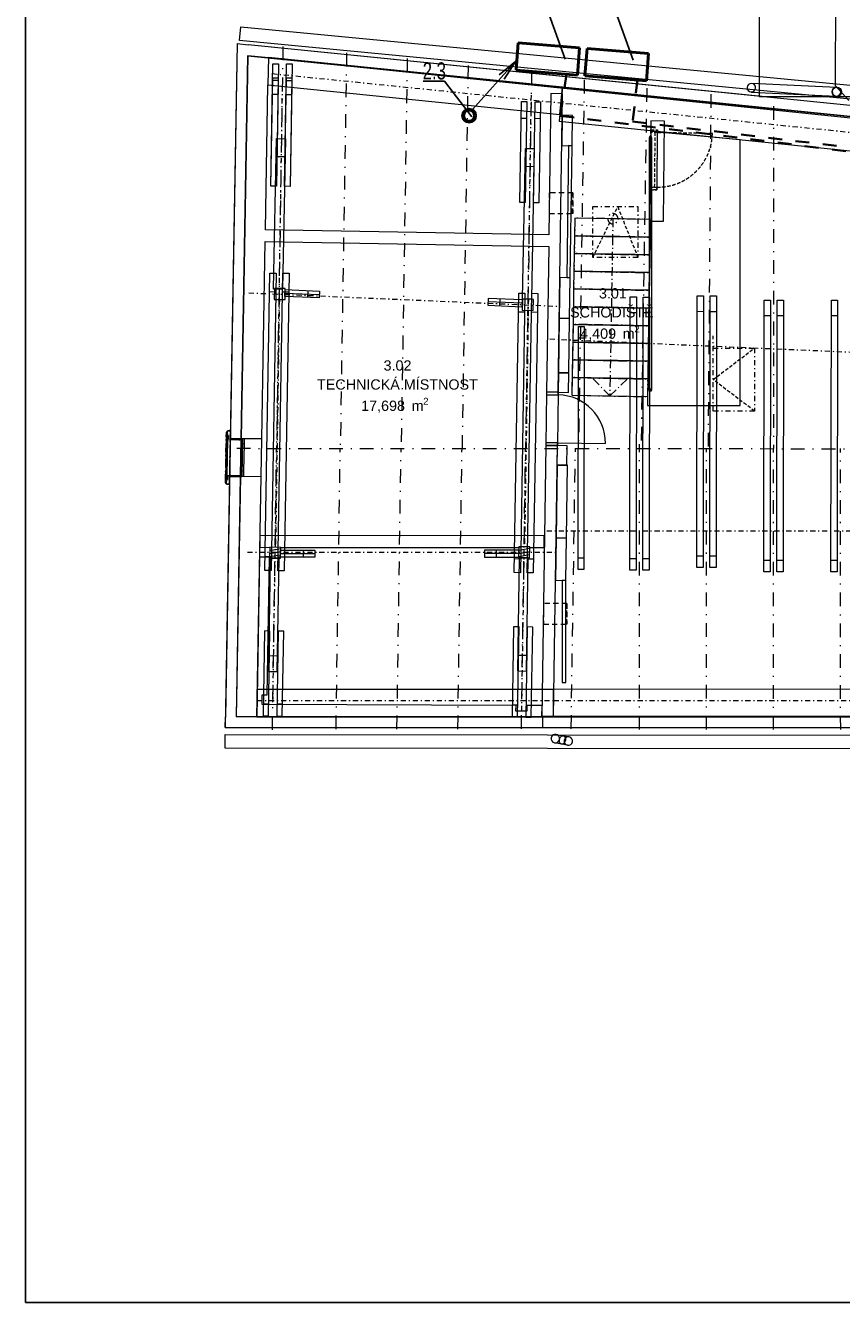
# Model space of a CAD drawing. Header units: millimetres. Extents: x 28262 to 240133, y -152087 to 56534.
# Tile 59 of 107: x 195775 to 207701, y -87529 to -68869. Entities that reach past the tile are written whole.
import ezdxf

# ---------------------------------------------------------------- set-up
doc = ezdxf.new("R2010")
doc.units = ezdxf.units.MM
doc.header["$MEASUREMENT"] = 0
for name, pattern in [('Čerchovaná', [450, 200, -117.5, 15, -117.5]), ('Čerchovaná M', [225, 125, -42.5, 15, -42.5]), ('Čerchovaná S', [175, 75, -42.5, 15, -42.5]), ('čárkovaná 3', [75, 50, -25]), ('Čárkovaná M', [400, 200, -200]), ('Čárkovaná S', [125, 75, -50])]:
    doc.linetypes.add(name, pattern=pattern)
doc.layers.get('0').update_dxf_attribs({"lineweight": 9})
for name, color, linetype, lineweight in [('--písmo', 7, 'Continuous', 25), ('--VZT', 6, 'Continuous', 50), ('--VZT POPIS', 7, 'Continuous', 25), ('--VZT_CHLADIVO', 3, 'Čárkovaná M', 35), ('--VZT_ODVOD', 5, 'Continuous', 50), ('--VZT_POPIS', 7, 'Continuous', 25), ('9._POHLED ZÁPADNÍ_1_2D prvky - obecné', 7, 'Continuous', 9), ('9._POHLED ZÁPADNÍ_1_Interiér - schodiště', 7, 'Continuous', 9), ('9._POHLED ZÁPADNÍ_1_Konstrukce - krov', 9, 'Continuous', 9), ('9._POHLED ZÁPADNÍ_1_Konstrukce - nosné', 9, 'Continuous', 9), ('9._POHLED ZÁPADNÍ_1_LINEA_TABLA', 9, 'Continuous', 9), ('9._POHLED ZÁPADNÍ_1_Nové_3D prvky fasada stavajici', 7, 'Continuous', 9), ('9._POHLED ZÁPADNÍ_1_Nové_Konstrukce - krov', 9, 'Continuous', 9), ('9._POHLED ZÁPADNÍ_1_Nové_Konstrukce - nosné', 7, 'Continuous', 9), ('9._POHLED ZÁPADNÍ_1_Nové_Kresby a obrázky', 9, 'Continuous', 9), ('9._POHLED ZÁPADNÍ_1_Nové_Otvory – Okna', 7, 'Continuous', 9), ('9._POHLED ZÁPADNÍ_1_Nové_Situace - terén', 7, 'Continuous', 9), ('9._POHLED ZÁPADNÍ_1_Nové_VÝTAH VAR 1', 7, 'Continuous', 9), ('9._POHLED ZÁPADNÍ_1_Otvory – Dveře', 7, 'Continuous', 9), ('9._POHLED ZÁPADNÍ_1_Výplně – Řezové', 7, 'Continuous', 9), ('9._POHLED ZÁPADNÍ_1_Zóny', 7, 'Continuous', 9)]:
    doc.layers.add(name, color=color, linetype=linetype, lineweight=lineweight)
doc.styles.add('GENEROVANÝ_STYL_1', font='arial.ttf')
doc.styles.add('styl1', font='arial.ttf', dxfattribs={"width": 0.7, "height": 250})

msp = doc.modelspace()

# ---------------------------------------------------------------- linework, layer by layer
at = {"layer": '--písmo'}
for p, q in [((195775, -57829), (195775, -87529)), ((195775, -87529), (237775, -87529))]:
    msp.add_line(p, q, dxfattribs=at)
at = {"layer": '--VZT'}
for p, q in [((202976, -69121), (202944, -69520)), ((203873, -69194), (202976, -69121)), ((203841, -69592), (203873, -69194)), ((203984, -69205), (203951, -69603)), ((204881, -69277), (203984, -69205)), ((204849, -69676), (204881, -69277)), ((202944, -69520), (203841, -69592)), ((203951, -69603), (204849, -69676))]:
    msp.add_line(p, q, dxfattribs=at)
at = {"layer": '--VZT POPIS'}
msp.add_circle((202258, -70186), 105, dxfattribs=at)
at = {"layer": '--VZT_CHLADIVO'}
for p, q in [((203684, -69580), (203594, -70190)), ((204720, -69656), (204648, -70272)), ((203594, -70190), (215361, -71636)), ((204648, -70272), (208736, -70760))]:
    msp.add_line(p, q, dxfattribs=at)
at = {"layer": '--VZT_ODVOD'}
msp.add_circle((202258, -70186), 80, dxfattribs=at)
at = {"layer": '--VZT_POPIS'}
for p, q in [((203385, -68592), (203663, -69361)), ((204376, -68607), (204654, -69376)), ((202309, -70094), (202937, -69394)), ((202937, -69394), (202700, -69587)), ((202937, -69394), (202771, -69650)), ((201588, -69682), (201897, -69682)), ((201897, -69682), (202298, -70202))]:
    msp.add_line(p, q, dxfattribs=at)
for p, q in [((199325, -69335), (199318, -69736)), ((203625, -69771), (199325, -69335)), ((199318, -69736), (203585, -70169)), ((203625, -69771), (203575, -70268)), ((203585, -70169), (203625, -69771)), ((208392, -70254), (203625, -69771)), ((203575, -70268), (208394, -70756)), ((204915, -70263), (204899, -71726)), ((205115, -70265), (204915, -70263)), ((205099, -71728), (205115, -70265)), ((203805, -71683), (203800, -71942)), ((204915, -71702), (203805, -71683)), ((204899, -71726), (205099, -71728)), ((204910, -71961), (204915, -71702)), ((203800, -71942), (203796, -72201)), ((203800, -71942), (204910, -71961)), ((204910, -71961), (203800, -71942)), ((204905, -72220), (204910, -71961)), ((203796, -72201), (203791, -72460)), ((203796, -72201), (204905, -72220)), ((204905, -72220), (203796, -72201)), ((204901, -72479), (204905, -72220)), ((203791, -72460), (203786, -72718)), ((203791, -72460), (204901, -72479)), ((204901, -72479), (203791, -72460)), ((204896, -72738), (204901, -72479)), ((199412, -72711), (199409, -72871)), ((199572, -72713), (199412, -72711)), ((199569, -72873), (199572, -72713)), ((203786, -72718), (203782, -72977)), ((203786, -72718), (204896, -72738)), ((204896, -72738), (203786, -72718)), ((204892, -72997), (204896, -72738)), ((199409, -72871), (199569, -72873)), ((203037, -72868), (203034, -73028)), ((203197, -72871), (203037, -72868)), ((203194, -73031), (203197, -72871)), ((203034, -73028), (203194, -73031)), ((203782, -72977), (203777, -73236)), ((203782, -72977), (204892, -72997)), ((204892, -72997), (203782, -72977)), ((204887, -73256), (204892, -72997)), ((203777, -73236), (203773, -73495)), ((203777, -73236), (204887, -73256)), ((204887, -73256), (203777, -73236)), ((204883, -73515), (204887, -73256)), ((203773, -73495), (203768, -73754)), ((203773, -73495), (204883, -73515)), ((204883, -73515), (203773, -73495)), ((204878, -73774), (204883, -73515)), ((203768, -73754), (203764, -74013)), ((203768, -73754), (204878, -73774)), ((204878, -73774), (203768, -73754)), ((204873, -74033), (204878, -73774)), ((203764, -74013), (203759, -74272)), ((203764, -74013), (204873, -74033)), ((204873, -74033), (203764, -74013)), ((204869, -74292), (204873, -74033)), ((203759, -74272), (204869, -74292)), ((198710, -74811), (198709, -74821)), ((198709, -74821), (198716, -74830)), ((198716, -74802), (198710, -74811)), ((198726, -74799), (198716, -74802)), ((198727, -74792), (198726, -74799)), ((198770, -74793), (198727, -74792)), ((198768, -74907), (198770, -74793)), ((198716, -74830), (198726, -74834)), ((198726, -74834), (198725, -74859)), ((198725, -74859), (198737, -74859)), ((198736, -74907), (198727, -74907)), ((198727, -74907), (198727, -74919)), ((198727, -74919), (198945, -74923)), ((198737, -74859), (198736, -74907)), ((198945, -74910), (198768, -74907)), ((198945, -74923), (198945, -74910)), ((198703, -75532), (198697, -75541)), ((198697, -75541), (198697, -75552)), ((198697, -75552), (198703, -75561)), ((198714, -75529), (198703, -75532)), ((198703, -75561), (198713, -75564)), ((198713, -75564), (198713, -75571)), ((198713, -75571), (198756, -75572)), ((198726, -75505), (198714, -75504)), ((198714, -75504), (198714, -75529)), ((198936, -75448), (198717, -75444)), ((198717, -75444), (198717, -75457)), ((198717, -75457), (198726, -75457)), ((198726, -75457), (198726, -75505)), ((198756, -75572), (198758, -75457)), ((198758, -75457), (198936, -75460)), ((198936, -75460), (198936, -75448)), ((199345, -76491), (199343, -76651)), ((199505, -76494), (199345, -76491)), ((199503, -76654), (199505, -76494)), ((202985, -76485), (202982, -76645)), ((203145, -76487), (202985, -76485)), ((203142, -76647), (203145, -76487)), ((199343, -76651), (199503, -76654)), ((202982, -76645), (203142, -76647)), ((203491, -78569), (199154, -78570)), ((199154, -78570), (199154, -78970)), ((203491, -78969), (203491, -78569)), ((199154, -78970), (203491, -78969)), ((219017, -78967), (203331, -78967)), ((203331, -78967), (203331, -79127)), ((219017, -78967), (203331, -78967)), ((203331, -78967), (203331, -79127)), ((203331, -79127), (219017, -79127)), ((203331, -79127), (219017, -79127))]:
    msp.add_line(p, q)
at = {"layer": '9._POHLED ZÁPADNÍ_1_2D prvky - obecné', "linetype": 'Continuous'}
for p, q in [((199025, -69305), (208307, -70269)), ((199155, -78972), (218846, -78966))]:
    msp.add_line(p, q, dxfattribs=at)
at = {"layer": '9._POHLED ZÁPADNÍ_1_2D prvky - obecné', "linetype": 'Čerchovaná'}
msp.add_line((198861, -75047), (218979, -75060), dxfattribs=at)
at = {"layer": '9._POHLED ZÁPADNÍ_1_Interiér - schodiště', "linetype": 'Čerchovaná M'}
for p, q in [((203805, -71683), (203800, -71942)), ((204915, -71702), (203805, -71683)), ((204360, -71692), (204355, -71951)), ((204360, -71692), (204355, -71951)), ((204910, -71961), (204915, -71702)), ((203800, -71942), (203796, -72201)), ((203800, -71942), (204910, -71961)), ((204910, -71961), (203800, -71942)), ((204355, -71951), (204319, -74023)), ((204355, -71951), (204319, -74023)), ((204905, -72220), (204910, -71961)), ((203796, -72201), (203791, -72460)), ((203796, -72201), (204905, -72220)), ((204905, -72220), (203796, -72201)), ((204901, -72479), (204905, -72220)), ((203791, -72460), (203786, -72718)), ((203791, -72460), (204901, -72479)), ((204901, -72479), (203791, -72460)), ((204896, -72738), (204901, -72479)), ((203786, -72718), (203782, -72977)), ((203786, -72718), (204896, -72738)), ((204896, -72738), (203786, -72718)), ((204892, -72997), (204896, -72738)), ((203782, -72977), (203777, -73236)), ((203782, -72977), (204892, -72997)), ((204892, -72997), (203782, -72977)), ((204887, -73256), (204892, -72997)), ((203777, -73236), (203773, -73495)), ((203777, -73236), (204887, -73256)), ((204887, -73256), (203777, -73236)), ((204883, -73515), (204887, -73256)), ((203773, -73495), (203768, -73754)), ((203773, -73495), (204883, -73515)), ((204883, -73515), (203773, -73495)), ((204878, -73774), (204883, -73515)), ((203768, -73754), (203764, -74013)), ((203768, -73754), (204878, -73774)), ((204878, -73774), (203768, -73754)), ((204873, -74033), (204878, -73774)), ((203764, -74013), (203759, -74272)), ((203764, -74013), (204873, -74033)), ((204873, -74033), (203764, -74013)), ((204314, -74282), (204068, -74028)), ((204314, -74282), (204068, -74028)), ((204319, -74023), (204314, -74282)), ((204319, -74023), (204314, -74282)), ((204568, -74036), (204314, -74282)), ((204568, -74036), (204314, -74282)), ((204869, -74292), (204873, -74033)), ((203759, -74272), (204869, -74292))]:
    msp.add_line(p, q, dxfattribs=at)
for start, end in [(0, 180), (0, 180), (180, 0), (180, 0)]:
    msp.add_arc((204360, -71692), 75, start, end, dxfattribs=at)
at = {"layer": '9._POHLED ZÁPADNÍ_1_Konstrukce - krov', "linetype": 'Čerchovaná'}
for p, q in [((199537, -69176), (199444, -75050)), ((200467, -69266), (200375, -75048)), ((201355, -69351), (201264, -75049)), ((202244, -69453), (202155, -75049)), ((203172, -69534), (203084, -75044)), ((199383, -79160), (199445, -75050)), ((200313, -79151), (200375, -75048)), ((201203, -79151), (201264, -75048)), ((202093, -79152), (202155, -75049)), ((203022, -79147), (203084, -75044))]:
    msp.add_line(p, q, dxfattribs=at)
at = {"layer": '9._POHLED ZÁPADNÍ_1_Konstrukce - krov', "linetype": 'Continuous'}
for p, q in [((199361, -71214), (199391, -69426)), ((199391, -69426), (199471, -69427)), ((199471, -69427), (199441, -71216)), ((199561, -71218), (199591, -69429)), ((199591, -69429), (199671, -69430)), ((199671, -69430), (199641, -71219)), ((199361, -71214), (199388, -69631)), ((199467, -69673), (199387, -69672)), ((199388, -69631), (199468, -69632)), ((199468, -69632), (199441, -71216)), ((199561, -71218), (199588, -69634)), ((199667, -69677), (199587, -69675)), ((199588, -69634), (199667, -69635)), ((199667, -69635), (199641, -71219)), ((199463, -69878), (199383, -69877)), ((199663, -69882), (199583, -69880)), ((202998, -71454), (203022, -69979)), ((203022, -69979), (203102, -69980)), ((203102, -69980), (203078, -71456)), ((203198, -71458), (203222, -69982)), ((203222, -69982), (203302, -69983)), ((203302, -69983), (203278, -71459)), ((203098, -70226), (203018, -70225)), ((203298, -70230), (203218, -70228)), ((199401, -72720), (199444, -70520)), ((199444, -70520), (199574, -70523)), ((199574, -70523), (199531, -72722)), ((203038, -72864), (203081, -70665)), ((203081, -70665), (203211, -70667)), ((203211, -70667), (203168, -72867)), ((199569, -70788), (199439, -70785)), ((203206, -70932), (203076, -70930)), ((199441, -71216), (199361, -71214)), ((199441, -71216), (199361, -71214)), ((199441, -71216), (199361, -71214)), ((199441, -71216), (199361, -71214)), ((199641, -71219), (199561, -71218)), ((199641, -71219), (199561, -71218)), ((199641, -71219), (199561, -71218)), ((199641, -71219), (199561, -71218)), ((203078, -71456), (202998, -71454)), ((203078, -71456), (202998, -71454)), ((203278, -71459), (203198, -71458)), ((203278, -71459), (203198, -71458)), ((199275, -76833), (199347, -72485)), ((199347, -72485), (199437, -72486)), ((199437, -72486), (199365, -76834)), ((199465, -76836), (199537, -72488)), ((199537, -72488), (199627, -72489)), ((199627, -72489), (199555, -76837)), ((199432, -72763), (199342, -72762)), ((199531, -72722), (199401, -72720)), ((199412, -72711), (199409, -72871)), ((199572, -72713), (199412, -72711)), ((199622, -72767), (199532, -72765)), ((199567, -72828), (199571, -72728)), ((199569, -72873), (199572, -72713)), ((199571, -72728), (200071, -72750)), ((199901, -72743), (199897, -72843)), ((200071, -72750), (200066, -72850)), ((199409, -72871), (199569, -72873)), ((200066, -72850), (199567, -72828)), ((199569, -72778), (200068, -72800)), ((202537, -72857), (202533, -72957)), ((202533, -72957), (203032, -72978)), ((203035, -72928), (202535, -72907)), ((203037, -72878), (202537, -72857)), ((202707, -72864), (202703, -72964)), ((202917, -76863), (202984, -72779)), ((202984, -72779), (203074, -72780)), ((203074, -72780), (203007, -76865)), ((203032, -72978), (203037, -72878)), ((203037, -72868), (203034, -73028)), ((203197, -72871), (203037, -72868)), ((203168, -72867), (203038, -72864)), ((203107, -76866), (203174, -72782)), ((203174, -72782), (203264, -72783)), ((203194, -73031), (203197, -72871)), ((203264, -72783), (203196, -76868)), ((203069, -73057), (202979, -73056)), ((203034, -73028), (203194, -73031)), ((203259, -73061), (203169, -73059)), ((199345, -76491), (199343, -76651)), ((199505, -76494), (199345, -76491)), ((199503, -76654), (199505, -76494)), ((202985, -76485), (202982, -76645)), ((203145, -76487), (202985, -76485)), ((203142, -76647), (203145, -76487)), ((199368, -76634), (199278, -76633)), ((199351, -76652), (199325, -78307)), ((199343, -76651), (199503, -76654)), ((199481, -76654), (199351, -76652)), ((199455, -78309), (199481, -76654)), ((199558, -76637), (199468, -76636)), ((199503, -76536), (200003, -76536)), ((199503, -76636), (199503, -76536)), ((199503, -76586), (200003, -76586)), ((200003, -76636), (199503, -76636)), ((199833, -76536), (199833, -76636)), ((200003, -76536), (200003, -76636)), ((202985, -76536), (202485, -76536)), ((202485, -76536), (202485, -76636)), ((202985, -76586), (202485, -76586)), ((202485, -76636), (202985, -76636)), ((202654, -76536), (202654, -76636)), ((203010, -76665), (202920, -76663)), ((202990, -76646), (202965, -78300)), ((202982, -76645), (203142, -76647)), ((202985, -76636), (202985, -76536)), ((203120, -76648), (202990, -76646)), ((203095, -78302), (203120, -76648)), ((203200, -76668), (203110, -76666)), ((199365, -76834), (199275, -76833)), ((199555, -76837), (199465, -76836)), ((203007, -76865), (202917, -76863)), ((203196, -76868), (203107, -76866)), ((199268, -77716), (199248, -78955)), ((199348, -77718), (199268, -77716)), ((199348, -77718), (199268, -77716)), ((199328, -78956), (199348, -77718)), ((199468, -77720), (199448, -78958)), ((199548, -77721), (199468, -77720)), ((199548, -77721), (199468, -77720)), ((199528, -78959), (199548, -77721)), ((202909, -77655), (202887, -78971)), ((202989, -77657), (202909, -77655)), ((202989, -77657), (202909, -77655)), ((202967, -78973), (202989, -77657)), ((203109, -77658), (203087, -78975)), ((203189, -77660), (203109, -77658)), ((203189, -77660), (203109, -77658)), ((203167, -78976), (203189, -77660)), ((199459, -78082), (199329, -78080)), ((203098, -78076), (202968, -78074)), ((199325, -78307), (199455, -78309)), ((202965, -78300), (203095, -78302)), ((199331, -78785), (199251, -78783)), ((199531, -78788), (199451, -78787)), ((202970, -78801), (202890, -78800)), ((203170, -78804), (203090, -78803)), ((199248, -78955), (199328, -78956)), ((199448, -78958), (199528, -78959)), ((202887, -78971), (202967, -78973)), ((203087, -78975), (203167, -78976))]:
    msp.add_line(p, q, dxfattribs=at)
at = {"layer": '9._POHLED ZÁPADNÍ_1_Konstrukce - krov', "linetype": 'Čerchovaná S'}
for p, q in [((199376, -69570), (203678, -70007)), ((199526, -69756), (199386, -78755)), ((203163, -69888), (203023, -78887)), ((199037, -72775), (203581, -72972)), ((199485, -72872), (199429, -76492)), ((203125, -72866), (203068, -76485)), ((199019, -76566), (203525, -76566)), ((199160, -78734), (203495, -78734))]:
    msp.add_line(p, q, dxfattribs=at)
at = {"layer": '9._POHLED ZÁPADNÍ_1_Konstrukce - nosné', "linetype": 'Continuous'}
for p, q in [((199025, -69305), (198927, -74903)), ((199025, -69305), (199325, -69335)), ((199325, -69335), (199318, -69736)), ((199325, -69335), (199318, -69736)), ((203625, -69771), (199325, -69335)), ((199281, -71854), (199318, -69736)), ((199318, -69736), (203585, -70169)), ((203454, -69863), (203424, -71927)), ((203624, -69865), (203454, -69863)), ((203561, -74227), (203624, -69865)), ((203620, -70179), (203613, -70623)), ((203770, -70181), (203620, -70179)), ((203763, -70625), (203770, -70181)), ((204915, -70263), (204899, -71726)), ((205099, -71728), (205115, -70265)), ((203613, -70623), (203763, -70625)), ((199227, -74908), (199278, -72024)), ((199278, -72024), (203422, -72097)), ((203424, -71927), (199281, -71854)), ((203422, -72097), (203391, -74225)), ((203585, -72551), (203576, -73146)), ((203735, -72554), (203585, -72551)), ((203726, -73148), (203735, -72554)), ((203576, -73146), (203726, -73148)), ((203565, -73943), (203561, -74227)), ((203715, -73945), (203565, -73943)), ((203710, -74229), (203715, -73945)), ((203561, -74227), (203391, -74225)), ((203561, -74227), (203710, -74229)), ((203379, -75005), (203321, -78969)), ((203549, -75007), (203379, -75005)), ((203491, -78971), (203549, -75007)), ((203543, -75007), (203539, -75291)), ((203693, -75009), (203543, -75007)), ((203689, -75293), (203693, -75009)), ((203539, -75291), (203689, -75293)), ((198917, -75453), (198855, -78969)), ((199155, -78974), (199217, -75458)), ((203357, -76328), (199199, -76323)), ((199199, -76323), (199199, -76493)), ((199199, -76493), (199345, -76494)), ((199505, -76494), (202985, -76498)), ((203145, -76498), (203357, -76498)), ((203357, -76498), (203357, -76328)), ((203530, -76357), (203521, -76974)), ((203680, -76360), (203530, -76357)), ((203671, -76977), (203680, -76360)), ((203521, -76974), (203671, -76977)), ((203491, -78569), (199154, -78570)), ((199155, -78974), (198855, -78969)), ((199154, -78970), (203491, -78969)), ((203321, -78969), (203491, -78971))]:
    msp.add_line(p, q, dxfattribs=at)
at = {"layer": '9._POHLED ZÁPADNÍ_1_Konstrukce - nosné', "linetype": 'čárkovaná 3'}
for p, q in [((204904, -71270), (204914, -70390)), ((204914, -70390), (205014, -70391)), ((204914, -70430), (204914, -70390)), ((204914, -70390), (205014, -70391)), ((204914, -70390), (205014, -70391)), ((205014, -70431), (204914, -70430)), ((204974, -70431), (204965, -71231)), ((205014, -70431), (204974, -70431)), ((205004, -71271), (205014, -70391)), ((205005, -71231), (205014, -70431)), ((205014, -70391), (205014, -70431)), ((205014, -70431), (205814, -70440)), ((204904, -71270), (204905, -71230)), ((205004, -71271), (204904, -71270)), ((204904, -71270), (205004, -71271)), ((204904, -71270), (205004, -71271)), ((204905, -71230), (205005, -71231)), ((204965, -71231), (205005, -71231)), ((205005, -71231), (205004, -71271))]:
    msp.add_line(p, q, dxfattribs=at)
msp.add_arc((205014, -70431), 800, 269.3523, 359.3523, dxfattribs=at)
at = {"layer": '9._POHLED ZÁPADNÍ_1_LINEA_TABLA', "linetype": 'Continuous'}
for p, q in [((204914, -70415), (204867, -74420)), ((206220, -70538), (204914, -70415)), ((206220, -74420), (206220, -70538)), ((204867, -74420), (206220, -74420))]:
    msp.add_line(p, q, dxfattribs=at)
at = {"layer": '9._POHLED ZÁPADNÍ_1_Nové_3D prvky fasada stavajici', "linetype": 'Continuous'}
for p, q in [((207631, -69775), (206386, -69715)), ((207631, -69775), (206386, -69715)), ((206380, -69840), (207625, -69900)), ((206380, -69840), (207625, -69900))]:
    msp.add_line(p, q, dxfattribs=at)
for centre, start, end in [((206383, -69777), 87.2292, 267.2292), ((206383, -69777), 87.2292, 267.2292), ((206383, -69777), 87.2292, 267.2292), ((206383, -69777), 267.2292, 87.2292), ((206383, -69777), 267.2292, 87.2292), ((206383, -69777), 267.2292, 87.2292), ((207628, -69837), 87.2292, 267.2292), ((207628, -69837), 87.2292, 267.2292), ((207628, -69837), 87.2292, 267.2292), ((207628, -69837), 267.2292, 87.2292), ((207628, -69837), 267.2292, 87.2292), ((207628, -69837), 267.2292, 87.2292)]:
    msp.add_arc(centre, 62.5, start, end, dxfattribs=at)
at = {"layer": '9._POHLED ZÁPADNÍ_1_Nové_Konstrukce - krov', "linetype": 'Continuous'}
for p, q in [((207654, -60056), (207609, -69744)), ((198901, -69087), (198920, -68888)), ((198920, -68888), (207881, -69746)), ((208084, -69967), (198901, -69087)), ((207609, -69744), (207808, -69965)), ((204609, -76827), (204614, -72835)), ((204614, -72835), (204704, -72835)), ((204704, -72835), (204699, -76827)), ((204799, -76827), (204804, -72836)), ((204804, -72836), (204894, -72836)), ((204894, -72836), (204889, -76827)), ((205588, -76788), (205593, -72818)), ((205593, -72818), (205683, -72819)), ((205683, -72819), (205678, -76788)), ((205778, -76789), (205783, -72819)), ((205783, -72819), (205873, -72819)), ((205873, -72819), (205868, -76789)), ((206567, -76851), (206573, -72881)), ((206573, -72881), (206663, -72881)), ((206663, -72881), (206657, -76851)), ((206757, -76851), (206763, -72881)), ((206763, -72881), (206853, -72881)), ((206853, -72881), (206847, -76851)), ((207547, -76851), (207553, -72881)), ((207553, -72881), (207643, -72881)), ((207643, -72881), (207637, -76851)), ((204704, -73066), (204614, -73066)), ((204894, -73067), (204804, -73067)), ((205683, -73050), (205593, -73049)), ((205873, -73050), (205783, -73050)), ((206662, -73112), (206572, -73112)), ((206852, -73112), (206762, -73112)), ((207642, -73112), (207552, -73112)), ((203853, -76818), (203858, -73268)), ((203853, -76818), (203858, -73268)), ((203858, -73268), (203938, -73268)), ((203858, -73268), (203938, -73268)), ((203938, -73268), (203933, -76818)), ((203938, -73268), (203933, -76818)), ((203938, -73435), (203858, -73435)), ((198709, -74821), (198697, -75541)), ((198710, -74811), (198709, -74821)), ((198710, -74811), (198709, -74821)), ((198709, -74821), (198716, -74830)), ((198709, -74821), (198716, -74830)), ((198716, -74802), (198710, -74811)), ((198716, -74802), (198710, -74811)), ((198726, -74799), (198716, -74802)), ((198726, -74799), (198716, -74802)), ((198727, -74792), (198726, -74799)), ((198727, -74792), (198726, -74799)), ((198727, -74792), (198770, -74793)), ((198770, -74793), (198727, -74792)), ((198770, -74793), (198768, -74907)), ((198768, -74907), (198770, -74793)), ((198725, -74859), (198714, -75504)), ((198716, -74830), (198726, -74834)), ((198716, -74830), (198726, -74834)), ((198727, -74919), (198717, -75444)), ((198726, -74834), (198725, -74859)), ((198726, -74834), (198725, -74859)), ((198725, -74859), (198737, -74859)), ((198725, -74859), (198737, -74859)), ((198727, -74907), (198727, -74919)), ((198727, -74907), (198736, -74907)), ((198727, -74907), (198727, -74919)), ((198736, -74907), (198727, -74907)), ((198727, -74919), (198945, -74923)), ((198727, -74919), (198945, -74923)), ((198737, -74859), (198736, -74907)), ((198737, -74859), (198736, -74907)), ((198768, -74907), (198945, -74910)), ((198945, -74910), (198768, -74907)), ((198945, -74923), (198936, -75448)), ((198945, -74910), (198945, -74923)), ((198945, -74923), (198945, -74910)), ((198697, -75541), (198703, -75532)), ((198703, -75532), (198697, -75541)), ((198697, -75552), (198697, -75541)), ((198697, -75541), (198697, -75552)), ((198703, -75561), (198697, -75552)), ((198697, -75552), (198703, -75561)), ((198703, -75532), (198714, -75529)), ((198714, -75529), (198703, -75532)), ((198713, -75564), (198703, -75561)), ((198703, -75561), (198713, -75564)), ((198713, -75571), (198713, -75564)), ((198713, -75564), (198713, -75571)), ((198756, -75572), (198713, -75571)), ((198713, -75571), (198756, -75572)), ((198714, -75504), (198726, -75505)), ((198714, -75529), (198714, -75504)), ((198714, -75504), (198714, -75529)), ((198714, -75504), (198726, -75505)), ((198717, -75444), (198936, -75448)), ((198717, -75457), (198717, -75444)), ((198717, -75444), (198717, -75457)), ((198717, -75444), (198936, -75448)), ((198726, -75457), (198717, -75457)), ((198717, -75457), (198726, -75457)), ((198726, -75505), (198726, -75457)), ((198726, -75457), (198726, -75505)), ((198758, -75457), (198756, -75572)), ((198758, -75457), (198756, -75572)), ((198936, -75460), (198758, -75457)), ((198758, -75457), (198936, -75460)), ((198936, -75448), (198936, -75460)), ((198936, -75448), (198936, -75460)), ((203933, -76651), (203853, -76651)), ((204699, -76660), (204609, -76660)), ((204889, -76660), (204799, -76660)), ((205678, -76622), (205588, -76622)), ((205868, -76622), (205778, -76622)), ((206658, -76684), (206568, -76684)), ((206848, -76685), (206758, -76685)), ((207638, -76684), (207548, -76684)), ((203933, -76818), (203853, -76818)), ((203933, -76818), (203853, -76818)), ((204699, -76827), (204609, -76827)), ((204889, -76827), (204799, -76827)), ((205678, -76788), (205588, -76788)), ((205868, -76789), (205778, -76789)), ((206657, -76851), (206567, -76851)), ((206847, -76851), (206757, -76851)), ((207637, -76851), (207547, -76851)), ((198694, -79428), (198694, -79228)), ((198694, -79228), (219198, -79248)), ((203530, -79227), (203634, -79247)), ((203530, -79227), (203721, -79264)), ((203530, -79227), (203721, -79264)), ((203578, -79311), (203579, -79300)), ((203579, -79300), (203582, -79290)), ((203582, -79290), (203586, -79280)), ((203586, -79280), (203591, -79271)), ((203591, -79271), (203597, -79263)), ((203597, -79263), (203604, -79256)), ((203604, -79256), (203611, -79251)), ((203611, -79251), (203619, -79248)), ((203619, -79248), (203627, -79247)), ((203627, -79247), (203634, -79247)), ((203634, -79247), (203642, -79250)), ((203642, -79250), (203648, -79254)), ((203648, -79254), (203654, -79260)), ((203654, -79260), (203659, -79267)), ((203659, -79267), (203663, -79276)), ((203663, -79276), (203666, -79285)), ((203666, -79285), (203667, -79295)), ((203667, -79295), (203667, -79306)), ((219197, -79448), (198694, -79428)), ((203610, -79370), (203506, -79350)), ((203697, -79387), (203506, -79350)), ((203697, -79387), (203506, -79350)), ((203578, -79322), (203578, -79311)), ((203579, -79332), (203578, -79322)), ((203581, -79342), (203579, -79332)), ((203585, -79350), (203581, -79342)), ((203590, -79357), (203585, -79350)), ((203596, -79363), (203590, -79357)), ((203603, -79367), (203596, -79363)), ((203610, -79370), (203603, -79367)), ((203618, -79370), (203610, -79370)), ((203626, -79369), (203618, -79370)), ((203634, -79366), (203626, -79369)), ((203641, -79361), (203634, -79366)), ((203648, -79354), (203641, -79361)), ((203654, -79346), (203648, -79354)), ((203659, -79337), (203654, -79346)), ((203663, -79327), (203659, -79337)), ((203666, -79317), (203663, -79327)), ((203667, -79306), (203666, -79317))]:
    msp.add_line(p, q, dxfattribs=at)
at = {"layer": '9._POHLED ZÁPADNÍ_1_Nové_Konstrukce - krov', "linetype": 'Čerchovaná'}
for p, q in [((203941, -69663), (203856, -75043)), ((204854, -69782), (204771, -75059)), ((205792, -69872), (205750, -75051)), ((206707, -70046), (206707, -75052)), ((204750, -79154), (204747, -74988)), ((203750, -79146), (203812, -75043)), ((205730, -79154), (205727, -75051)), ((206709, -79156), (206707, -75052)), ((207689, -79156), (207687, -75052))]:
    msp.add_line(p, q, dxfattribs=at)
at = {"layer": '9._POHLED ZÁPADNÍ_1_Nové_Konstrukce - krov', "linetype": 'Čerchovaná S'}
for p, q in [((203678, -70007), (207862, -70431)), ((203436, -73449), (218717, -74114)), ((203394, -76254), (218717, -76253)), ((203495, -78734), (218845, -78734))]:
    msp.add_line(p, q, dxfattribs=at)
at = {"layer": '9._POHLED ZÁPADNÍ_1_Nové_Konstrukce - krov', "linetype": 'Čerchovaná M'}
for p, q in [((198697, -75552), (198710, -74811)), ((198710, -74811), (198709, -74821)), ((198709, -74821), (198716, -74830)), ((198716, -74802), (198710, -74811)), ((198716, -74802), (198710, -74811)), ((198713, -75571), (198727, -74792)), ((198726, -74799), (198716, -74802)), ((198726, -74799), (198716, -74802)), ((198727, -74792), (198726, -74799)), ((198770, -74793), (198727, -74792)), ((198770, -74793), (198727, -74792)), ((198756, -75572), (198770, -74793)), ((198768, -74907), (198770, -74793)), ((198716, -74830), (198726, -74834)), ((198726, -74834), (198725, -74859)), ((198725, -74859), (198737, -74859)), ((198736, -74907), (198727, -74907)), ((198727, -74907), (198727, -74919)), ((198727, -74919), (198945, -74923)), ((198737, -74859), (198736, -74907)), ((198945, -74910), (198768, -74907)), ((198945, -74910), (198768, -74907)), ((198936, -75460), (198945, -74910)), ((198945, -74923), (198945, -74910)), ((198697, -75541), (198703, -75532)), ((198697, -75552), (198697, -75541)), ((198703, -75561), (198697, -75552)), ((198703, -75561), (198697, -75552)), ((198703, -75532), (198714, -75529)), ((198713, -75564), (198703, -75561)), ((198713, -75564), (198703, -75561)), ((198713, -75571), (198713, -75564)), ((198756, -75572), (198713, -75571)), ((198756, -75572), (198713, -75571)), ((198714, -75529), (198714, -75504)), ((198714, -75504), (198726, -75505)), ((198717, -75457), (198717, -75444)), ((198717, -75444), (198936, -75448)), ((198726, -75457), (198717, -75457)), ((198726, -75505), (198726, -75457)), ((198758, -75457), (198756, -75572)), ((198936, -75460), (198758, -75457)), ((198936, -75460), (198758, -75457)), ((198936, -75448), (198936, -75460))]:
    msp.add_line(p, q, dxfattribs=at)
at = {"layer": '9._POHLED ZÁPADNÍ_1_Nové_Konstrukce - krov', "linetype": 'Continuous'}
for centre, start, end in [((203518, -79288), 79.0063, 259.0063), ((203518, -79288), 79.0063, 259.0063), ((203518, -79288), 79.0063, 259.0063), ((203518, -79288), 79.0063, 259.0063), ((203518, -79288), 79.0063, 259.0063), ((203518, -79288), 259.0063, 79.0063), ((203518, -79288), 259.0063, 79.0063), ((203518, -79288), 259.0063, 79.0063), ((203518, -79288), 259.0063, 79.0063), ((203518, -79288), 259.0063, 79.0063), ((203709, -79325), 79.0063, 259.0063), ((203709, -79325), 79.0063, 259.0063), ((203709, -79325), 79.0063, 259.0063), ((203709, -79325), 259.0063, 79.0063), ((203709, -79325), 259.0063, 79.0063), ((203709, -79325), 259.0063, 79.0063)]:
    msp.add_arc(centre, 62.5, start, end, dxfattribs=at)
at = {"layer": '9._POHLED ZÁPADNÍ_1_Nové_Konstrukce - nosné', "linetype": 'Continuous'}
for p, q in [((198868, -69133), (198697, -78969)), ((198868, -69133), (198768, -74905)), ((198868, -69133), (199028, -69149)), ((198868, -69133), (199028, -69149)), ((208206, -70075), (199028, -69149)), ((206730, -69926), (199028, -69149)), ((198915, -75641), (199025, -69310)), ((198928, -74907), (199025, -69310)), ((199025, -69310), (208190, -70234)), ((199025, -69310), (206714, -70085)), ((208392, -70254), (203625, -69771)), ((203575, -70268), (208394, -70756)), ((198918, -74907), (198768, -74905)), ((198918, -74907), (198928, -74907)), ((198758, -75454), (198694, -79129)), ((198908, -75457), (198758, -75454)), ((198857, -78969), (198918, -75457)), ((198908, -75457), (198918, -75457)), ((198857, -78969), (198911, -75891)), ((218717, -78564), (203491, -78569)), ((198694, -79129), (198697, -78969)), ((203329, -78967), (198857, -78969)), ((203329, -78967), (198857, -78969)), ((219017, -78967), (203331, -78967)), ((219017, -78967), (203331, -78967)), ((203491, -78969), (218717, -78964)), ((198694, -79129), (203329, -79127)), ((198694, -79129), (198854, -79129)), ((198854, -79129), (203329, -79127)), ((203331, -79127), (219177, -79127)), ((203331, -79127), (219177, -79127))]:
    msp.add_line(p, q, dxfattribs=at)
at = {"layer": '9._POHLED ZÁPADNÍ_1_Nové_Kresby a obrázky', "linetype": 'Čárkovaná S'}
for p, q in [((203772, -71314), (203430, -71314)), ((203430, -71314), (203430, -71615)), ((203753, -71615), (203753, -71314)), ((203753, -71314), (203772, -71314)), ((203772, -71615), (203772, -71314)), ((203772, -71314), (203772, -71615)), ((203430, -71615), (203772, -71615)), ((203772, -71615), (203753, -71615)), ((203689, -77316), (203347, -77316)), ((203347, -77316), (203347, -77617)), ((203670, -77617), (203670, -77316)), ((203670, -77316), (203689, -77316)), ((203689, -77617), (203689, -77316)), ((203689, -77316), (203689, -77617)), ((203347, -77617), (203689, -77617)), ((203689, -77617), (203670, -77617))]:
    msp.add_line(p, q, dxfattribs=at)
at = {"layer": '9._POHLED ZÁPADNÍ_1_Nové_Kresby a obrázky', "linetype": 'Čerchovaná S'}
for p, q in [((204066, -71515), (204726, -71515)), ((204066, -72259), (204066, -71515)), ((204726, -71515), (204726, -72259)), ((204726, -72259), (204066, -72259)), ((205824, -74503), (205824, -73402)), ((205824, -73582), (206430, -73582)), ((206430, -73582), (206430, -74503)), ((206430, -74503), (205824, -74503))]:
    msp.add_line(p, q, dxfattribs=at)
at = {"layer": '9._POHLED ZÁPADNÍ_1_Nové_Kresby a obrázky', "linetype": 'čárkovaná 3'}
for p, q in [((204066, -72259), (204430, -71515)), ((204430, -71515), (204726, -72259)), ((205824, -74042), (206430, -73582)), ((206430, -74503), (205824, -74042))]:
    msp.add_line(p, q, dxfattribs=at)
at = {"layer": '9._POHLED ZÁPADNÍ_1_Nové_Otvory – Okna', "linetype": 'Continuous'}
for p, q in [((198768, -74905), (198758, -75454)), ((198918, -74907), (198768, -74905)), ((198917, -75453), (198927, -74903)), ((198918, -74907), (198928, -74907)), ((198928, -74907), (198918, -75457)), ((198926, -74978), (198918, -75378)), ((198927, -74903), (198926, -74978)), ((198926, -74978), (198976, -74979)), ((198927, -74903), (198977, -74904)), ((198927, -74903), (198977, -74904)), ((198968, -75379), (198976, -74979)), ((198976, -74979), (198977, -74904)), ((198977, -74904), (199227, -74908)), ((199217, -75458), (199227, -74908)), ((198918, -75378), (198917, -75453)), ((198968, -75379), (198918, -75378)), ((198967, -75454), (198968, -75379)), ((198908, -75457), (198758, -75454)), ((198908, -75457), (198918, -75457)), ((198917, -75453), (198967, -75454)), ((198917, -75453), (198967, -75454)), ((198967, -75454), (199217, -75458))]:
    msp.add_line(p, q, dxfattribs=at)
at = {"layer": '9._POHLED ZÁPADNÍ_1_Nové_Situace - terén', "linetype": 'Continuous'}
for p, q in [((203713, -70624), (203685, -72553)), ((203763, -70625), (203713, -70624)), ((203735, -72554), (203763, -70625)), ((203685, -72553), (203735, -72554)), ((203576, -73146), (203565, -73943)), ((203726, -73148), (203576, -73146)), ((203715, -73945), (203726, -73148)), ((203565, -73943), (203715, -73945)), ((203545, -75291), (203530, -76357)), ((203695, -75294), (203545, -75291)), ((203680, -76360), (203695, -75294)), ((203530, -76357), (203680, -76360)), ((199196, -76636), (199155, -78972)), ((199196, -76636), (199155, -78972)), ((199339, -76636), (199196, -76636)), ((199339, -76636), (199196, -76636)), ((199308, -78650), (199339, -76636)), ((199308, -78650), (199339, -76636)), ((203670, -76977), (203620, -76977)), ((203620, -76977), (203620, -78469)), ((203670, -78469), (203670, -76977)), ((203620, -78469), (203670, -78469)), ((199235, -78790), (199236, -78650)), ((199235, -78790), (199236, -78650)), ((199236, -78650), (199308, -78650)), ((199236, -78650), (199308, -78650)), ((202944, -78805), (199235, -78790)), ((202944, -78805), (199235, -78790)), ((202943, -78886), (202944, -78805)), ((202943, -78886), (202944, -78805)), ((203103, -78889), (202943, -78886)), ((203103, -78889), (202943, -78886)), ((203104, -78806), (203103, -78889)), ((203104, -78806), (203103, -78889)), ((203324, -78807), (203104, -78806)), ((203324, -78807), (203104, -78806)), ((203321, -78969), (203324, -78807)), ((203321, -78969), (203324, -78807)), ((199155, -78972), (203437, -78970)), ((199155, -78972), (203437, -78970)), ((203437, -78970), (203321, -78969)), ((203437, -78970), (203321, -78969))]:
    msp.add_line(p, q, dxfattribs=at)
at = {"layer": '9._POHLED ZÁPADNÍ_1_Nové_VÝTAH VAR 1', "linetype": 'Continuous'}
for p, q in [((206496, -67774), (206496, -69904)), ((206496, -69904), (208207, -69904)), ((204929, -70503), (204889, -70503)), ((204889, -70503), (204889, -74195)), ((204929, -70503), (204889, -70503)), ((204889, -70503), (204889, -74195)), ((204922, -70491), (204897, -70491)), ((204897, -70491), (204897, -70516)), ((204897, -70516), (204922, -70516)), ((204922, -70516), (204922, -70491)), ((204929, -74195), (204929, -70503)), ((204929, -74195), (204929, -70503)), ((204889, -74195), (204929, -74195)), ((204889, -74195), (204929, -74195)), ((204922, -74183), (204897, -74183)), ((204897, -74183), (204897, -74208)), ((204897, -74208), (204922, -74208)), ((204922, -74208), (204922, -74183)), ((199227, -74908), (198927, -74903)), ((198917, -75453), (199217, -75458))]:
    msp.add_line(p, q, dxfattribs=at)
msp.add_circle((207633, -69838), 66.9, dxfattribs=at)
at = {"layer": '9._POHLED ZÁPADNÍ_1_Otvory – Dveře', "linetype": 'Continuous'}
for p, q in [((203391, -74225), (203379, -75005)), ((203391, -74225), (203390, -74265)), ((203390, -74265), (203560, -74267)), ((203561, -74227), (203391, -74225)), ((203561, -74227), (203391, -74225)), ((203561, -74227), (203391, -74225)), ((203561, -74227), (203549, -75007)), ((203560, -74267), (203561, -74227)), ((203380, -74965), (203379, -75005)), ((203379, -75005), (203549, -75007)), ((203549, -75007), (203379, -75005)), ((203549, -75007), (203379, -75005)), ((203550, -74967), (203380, -74965)), ((203549, -75007), (203550, -74967)), ((203550, -74967), (204250, -74977))]:
    msp.add_line(p, q, dxfattribs=at)
msp.add_arc((203550, -74967), 700, 359.1648, 89.1648, dxfattribs=at)
at = {"layer": '9._POHLED ZÁPADNÍ_1_Výplně – Řezové', "linetype": 'Continuous'}
for p, q in [((199345, -76492), (199352, -76491)), ((202985, -76490), (203014, -76485)), ((199343, -76630), (199504, -76602)), ((199344, -76584), (199504, -76556)), ((199345, -76538), (199505, -76510)), ((199471, -76653), (199503, -76647)), ((202983, -76582), (203144, -76554)), ((202983, -76628), (203143, -76600)), ((202984, -76536), (203145, -76508)), ((203133, -76647), (203142, -76645))]:
    msp.add_line(p, q, dxfattribs=at)

# ---------------------------------------------------------------- texts
at = {"layer": '--VZT_POPIS', "style": 'styl1', "width": 0.7}
msp.add_text('2.3', height=250, dxfattribs=at).set_placement((201580, -69657))
at = {"layer": '9._POHLED ZÁPADNÍ_1_Zóny', "style": 'GENEROVANÝ_STYL_1'}
for s, height, p in [('3.01', 150, (204156, -72857)), ('SCHODIŠTĚ', 150, (203734, -73135)), ('4,409', 150, (203882, -73446)), (' m', 150, (204445, -73446)), ('2', 99, (204674, -73354)), ('3.02', 150, (201008, -73911)), ('TECHNICKÁ MÍSTNOST', 150, (200035, -74189)), ('17,698', 150, (200680, -74500)), (' m', 150, (201360, -74500)), ('2', 99, (201588, -74408))]:
    msp.add_text(s, height=height, dxfattribs=at).set_placement(p)

doc.saveas('drawing.dxf')
